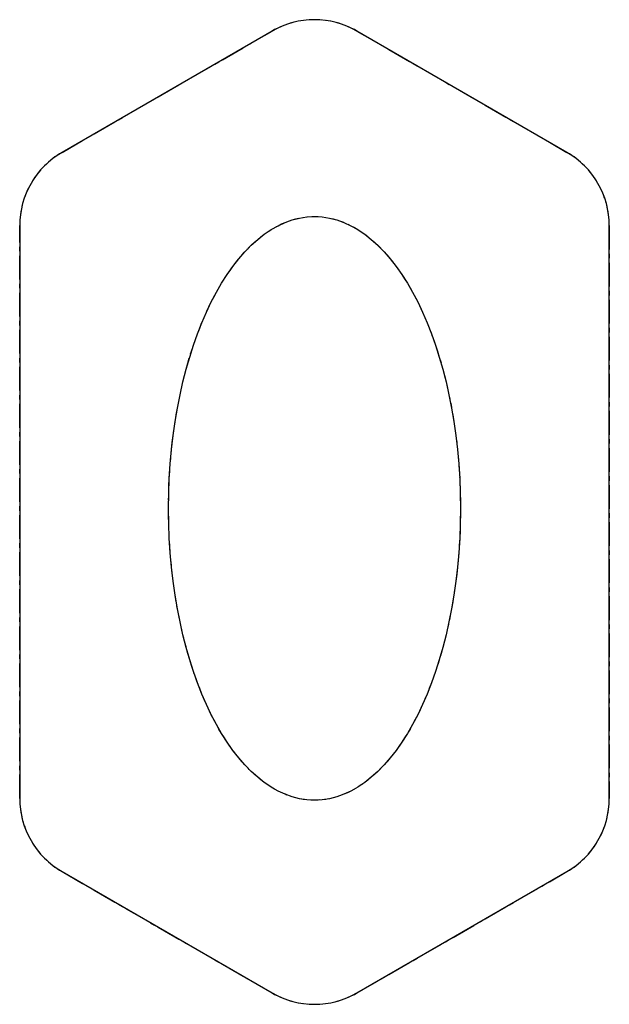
# Model space of a CAD drawing. Header units: millimetres. Extents: x 0 to 202, y 0 to 338.
import ezdxf

# ---------------------------------------------------------------- set-up
doc = ezdxf.new("R2010")
doc.units = ezdxf.units.MM
doc.linetypes.add('SLD-Kısa-Kesik-Çizgili-Uzun-Kesik', pattern=[12.7, 8.128, -1.524, 1.524, -1.524])
doc.linetypes.add('SLD-Sürekli', pattern=[0])

msp = doc.modelspace()

# ---------------------------------------------------------------- linework, layer by layer
at = {"color": 7, "linetype": 'SLD-Kısa-Kesik-Çizgili-Uzun-Kesik'}
for p, q in [((14.9, 292.31), (86.9, 333.88)), ((115.9, 333.88), (187.9, 292.31)), ((0.4, 70.97), (0.4, 267.19)), ((202.4, 267.19), (202.4, 70.97)), ((14.9, 45.85), (86.9, 4.29)), ((115.9, 4.29), (187.9, 45.85))]:
    msp.add_line(p, q, dxfattribs=at)
at = {"color": 7, "linetype": 'SLD-Sürekli', "lineweight": 25}
for p, q in [((86.9, 333.88), (14.9, 292.31)), ((187.9, 292.31), (115.9, 333.88)), ((0.4, 267.19), (0.4, 70.97)), ((202.4, 70.97), (202.4, 267.19)), ((14.9, 45.85), (86.9, 4.29)), ((115.9, 4.29), (187.9, 45.85))]:
    msp.add_line(p, q, dxfattribs=at)
at = {"color": 7, "linetype": 'SLD-Kısa-Kesik-Çizgili-Uzun-Kesik'}
for centre, start, end in [((101.4, 308.76), 60, 120), ((29.4, 267.19), 120, 180), ((173.4, 267.19), 0, 60), ((29.4, 70.97), 180, 240), ((173.4, 70.97), 300, 0), ((101.4, 29.4), 240, 300)]:
    msp.add_arc(centre, 29, start, end, dxfattribs=at)
at = {"color": 7, "linetype": 'SLD-Sürekli', "lineweight": 25}
for centre, start, end in [((101.4, 308.76), 60, 120), ((29.4, 267.19), 120, 180), ((173.4, 267.19), 0, 60), ((29.4, 70.97), 180, 240), ((173.4, 70.97), 300, 0), ((101.4, 29.4), 240, 300)]:
    msp.add_arc(centre, 29, start, end, dxfattribs=at)
at = {"color": 7, "linetype": 'SLD-Kısa-Kesik-Çizgili-Uzun-Kesik'}
msp.add_ellipse((101.4, 170.33), major_axis=(0, -100), ratio=0.5, dxfattribs=at)
at = {"color": 7, "linetype": 'SLD-Sürekli', "lineweight": 25}
msp.add_ellipse((101.4, 170.33), major_axis=(0, -100), ratio=0.5, dxfattribs=at)

doc.saveas('drawing.dxf')
